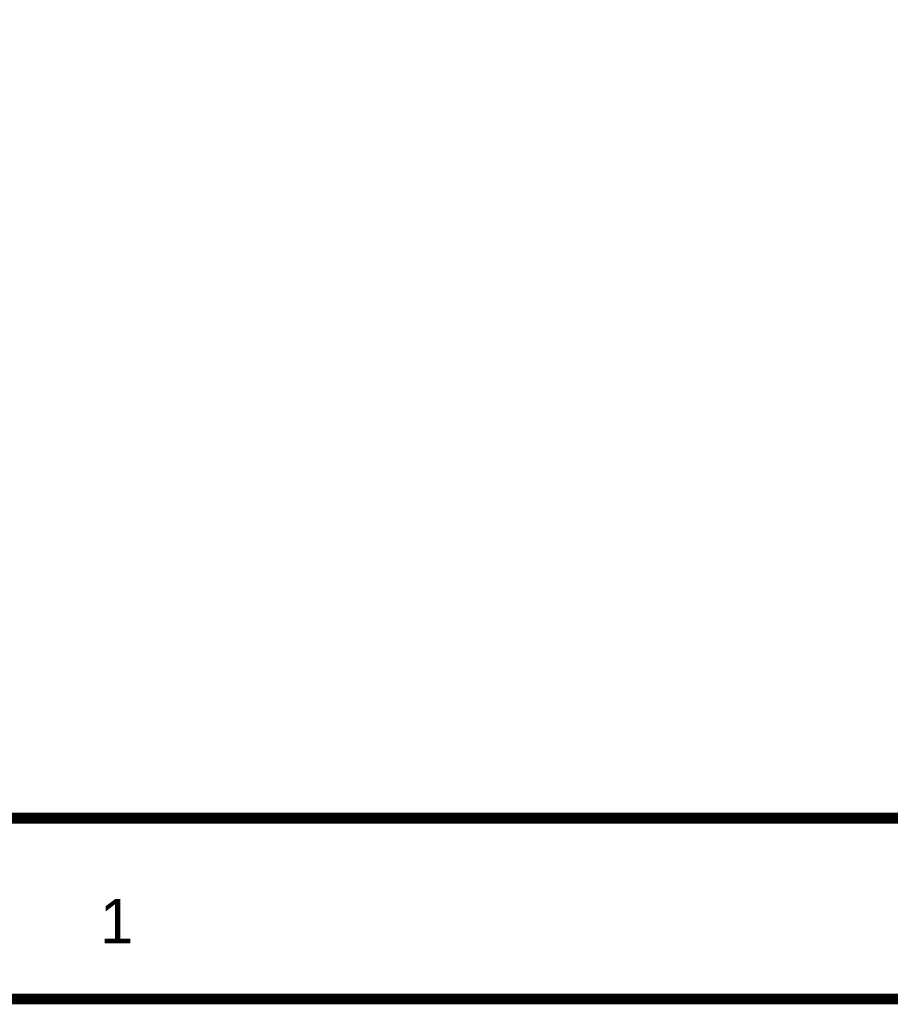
# Model space of a CAD drawing. Header units: inches. Extents: x 0 to 292, y 0 to 193.
# Tile 7 of 256: x 33 to 58, y 0 to 27. Entities that reach past the tile are written whole.
import ezdxf

# ---------------------------------------------------------------- set-up
doc = ezdxf.new("R2010")
doc.units = ezdxf.units.IN
doc.layers.add('Sheet', color=255, linetype='Continuous')

msp = doc.modelspace()

# ---------------------------------------------------------------- linework, layer by layer
at = {"layer": 'Sheet'}
for points in [[(0.058, 193.04, 0.3, 0.3, 0), (292.061, 193.04, 0.3, 0.3, 0), (292.061, 0, 0.3, 0.3, 0), (0.058, 0, 0.3, 0.3, 0), (0.058, 193.04, 0.3, 0.3, 0)], [(0.058, 193.04, 0.0991, 0.0991, 0), (0.058, 0, 0.0991, 0.0991, 0), (292.061, 0, 0.0991, 0.0991, 0), (292.061, 193.04, 0.0991, 0.0991, 0), (0.058, 193.04, 0.0991, 0.0991, 0), (0.058, 193.04, 0.0991, 0.0991, 0)], [(5.144, 187.953, 0.3, 0.3, 0), (286.976, 187.953, 0.3, 0.3, 0), (286.976, 5.068, 0.3, 0.3, 0), (5.144, 5.068, 0.3, 0.3, 0), (5.144, 187.953, 0.3, 0.3, 0)], [(5.144, 187.953, 0.0991, 0.0991, 0), (5.144, 5.068, 0.0991, 0.0991, 0), (286.976, 5.068, 0.0991, 0.0991, 0), (286.976, 187.953, 0.0991, 0.0991, 0), (5.144, 187.953, 0.0991, 0.0991, 0), (5.144, 187.953, 0.0991, 0.0991, 0)]]:
    msp.add_lwpolyline(points, format="xyseb", close=True, dxfattribs=at)

# ---------------------------------------------------------------- texts
msp.add_text('1', height=1.247, dxfattribs=at).set_placement((35.538, 1.559))

doc.saveas('drawing.dxf')
